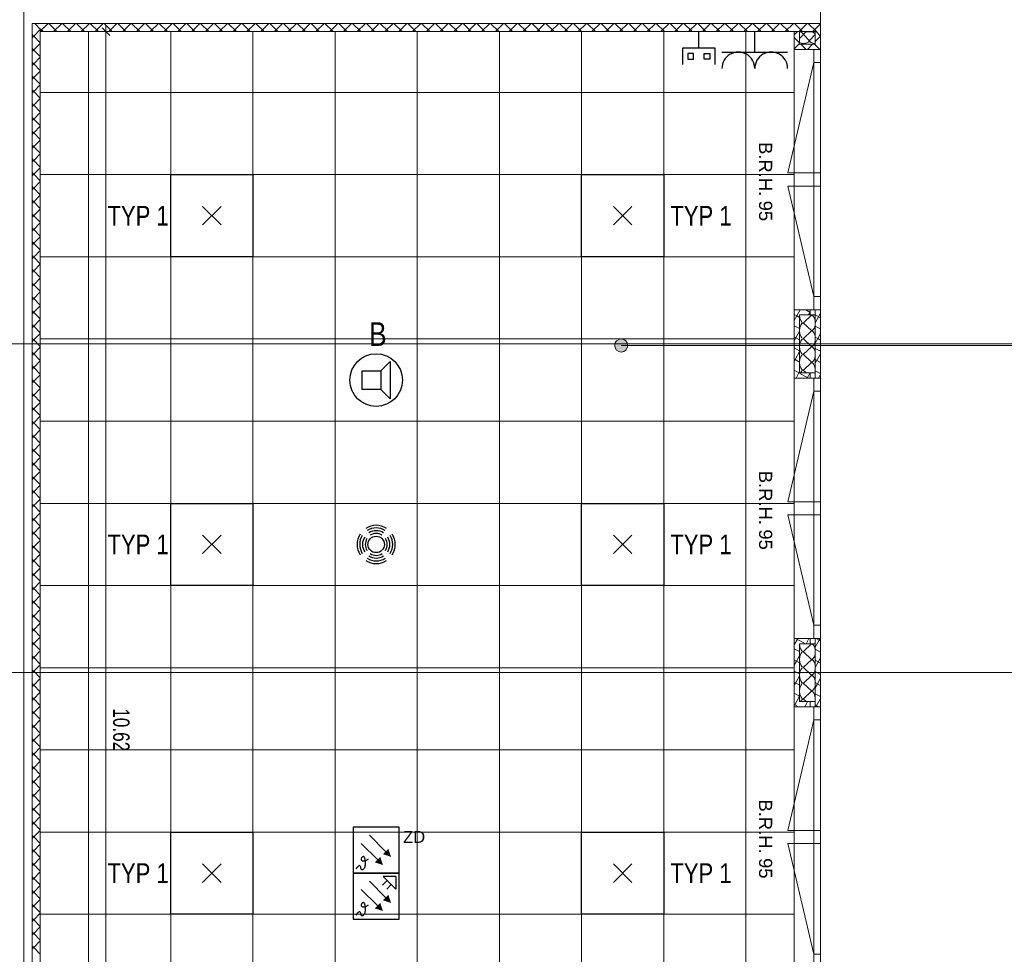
# Model space of a CAD drawing. Extents: x 1101 to 1942, y 41 to 882.
# Tile 23 of 113: x 1473 to 1623, y 297 to 439. Entities that reach past the tile are written whole.
import ezdxf
from ezdxf.lldxf.tags import DXFTag

# ---------------------------------------------------------------- set-up
doc = ezdxf.new("R2010")
doc.units = 0
doc.layers.get('0').update_dxf_attribs({"lineweight": 13})
for name, color, linetype, lineweight in [('Axen', 7, 'Continuous', 25), ('Beschriftung', 7, 'Continuous', 25), ('BI_X_Geometrie', 7, 'Continuous', 13), ('Deckenspiegel', 7, 'Continuous', 25), ('Fenster', 7, 'Continuous', 25), ('Fullfläche', 7, 'Continuous', 25), ('Maßlinien', 7, 'Continuous', 25), ('Wände', 7, 'Continuous', 25)]:
    doc.layers.add(name, color=color, linetype=linetype, lineweight=lineweight)
for name, color, linetype, lineweight, true_color in [('BI_E_Beschallung', 5, 'Continuous', 25, 0x0000ff), ('BI_E_EDV', 3, 'Continuous', 25, 0x00ff00), ('BI_E_Einbruchmeldeanlagen', 5, 'Continuous', 25, 0x0000ff), ('BI_E_Licht', 7, 'Continuous', 25, 0xff6600), ('BI_E_Steckdosen', 1, 'Continuous', 25, 0xff0000)]:
    doc.layers.add(name, color=color, linetype=linetype, lineweight=lineweight, true_color=true_color)
doc.styles.get("Standard").update_dxf_attribs({"font": 'arial.ttf'})
tags = doc.linetypes.add('ALL_S25', pattern=[0.001, 0, -0.001]).pattern_tags.tags
tags[6:7] = [DXFTag(74, 4), DXFTag(75, 0), DXFTag(340, '0'), DXFTag(46, 1.0), DXFTag(50, 0.0), DXFTag(44, 0.0), DXFTag(45, 0.0)]
tags[4:5] = [DXFTag(74, 4), DXFTag(75, 0), DXFTag(340, '0'), DXFTag(46, 1.0), DXFTag(50, 0.0), DXFTag(44, 0.0), DXFTag(45, 0.0)]
tags = doc.linetypes.add('VERDECKT2_S2-A03CP7E31H', pattern=[0.0027, 0.002, -0.0007]).pattern_tags.tags
tags[6:7] = [DXFTag(74, 4), DXFTag(75, 0), DXFTag(340, '0'), DXFTag(46, 1.0), DXFTag(50, 0.0), DXFTag(44, 0.0), DXFTag(45, 0.0)]
tags[4:5] = [DXFTag(74, 4), DXFTag(75, 0), DXFTag(340, '0'), DXFTag(46, 1.0), DXFTag(50, 0.0), DXFTag(44, 0.0), DXFTag(45, 0.0)]

# ---------------------------------------------------------------- blocks, each defined once
blk = doc.blocks.new('Referenz-A03CP7E41H', base_point=(1127.79, 89.81))
at = {"layer": 'Axen', "color": 0, "linetype": 'ALL_S25', "lineweight": -2, "ltscale": 0.13}
for p, q in [((1473.5, 90.13), (1473.5, 825.65)), ((1594.7, 90.13), (1594.7, 825.65)), ((1661.84, 389.45), (1222.33, 389.45)), ((1661.83, 339.45), (1222.32, 339.45))]:
    blk.add_line(p, q, dxfattribs=at)
at = {"layer": 'Deckenspiegel', "color": 0, "lineweight": -2}
for p, q in [((1590.7, 436.95), (1476, 436.95)), ((1476, 436.95), (1476, 193.45)), ((1483.35, 436.95), (1483.35, 193.45)), ((1495.85, 436.95), (1495.85, 193.45)), ((1508.35, 436.95), (1508.35, 193.45)), ((1520.85, 436.95), (1520.85, 193.45)), ((1533.35, 436.95), (1533.35, 193.45)), ((1545.85, 436.95), (1545.85, 193.45)), ((1558.35, 436.95), (1558.35, 193.45)), ((1570.85, 436.95), (1570.85, 193.45)), ((1583.35, 436.95), (1583.35, 193.45)), ((1590.7, 193.45), (1590.7, 436.95)), ((1590.7, 427.7), (1476, 427.7)), ((1590.7, 415.2), (1476, 415.2)), ((1590.7, 402.7), (1476, 402.7)), ((1590.7, 390.2), (1476, 390.2)), ((1590.7, 377.7), (1476, 377.7)), ((1590.7, 365.2), (1476, 365.2)), ((1590.7, 352.7), (1476, 352.7)), ((1590.7, 340.2), (1476, 340.2)), ((1590.7, 327.7), (1476, 327.7)), ((1590.7, 315.2), (1476, 315.2)), ((1590.7, 302.7), (1476, 302.7))]:
    blk.add_line(p, q, dxfattribs=at)
at = {"layer": 'Fenster', "color": 0, "lineweight": -2}
for p, q in [((1594.7, 434.25), (1590.7, 434.25)), ((1593.7, 434.25), (1593.7, 394.65)), ((1593.7, 432.25), (1594.7, 432.25)), ((1593.7, 415.45), (1594.7, 415.45)), ((1594.7, 413.45), (1593.7, 413.45)), ((1593.7, 396.65), (1594.7, 396.65)), ((1594.7, 394.65), (1590.7, 394.65)), ((1594.7, 384.25), (1590.7, 384.25)), ((1593.7, 384.25), (1593.7, 344.65)), ((1593.7, 382.25), (1594.7, 382.25)), ((1593.7, 365.45), (1594.7, 365.45)), ((1594.7, 363.45), (1593.7, 363.45)), ((1593.7, 346.65), (1594.7, 346.65)), ((1594.7, 344.65), (1590.7, 344.65)), ((1594.7, 334.25), (1590.7, 334.25)), ((1593.7, 334.25), (1593.7, 294.65)), ((1593.7, 332.25), (1594.7, 332.25)), ((1593.7, 315.45), (1594.7, 315.45)), ((1594.7, 313.45), (1593.7, 313.45)), ((1593.7, 296.65), (1594.7, 296.65))]:
    blk.add_line(p, q, dxfattribs=at)
at = {"layer": 'Fenster', "color": 0, "linetype": 'VERDECKT2_S2-A03CP7E31H', "lineweight": -2, "ltscale": 0.13}
for p, q in [((1593.7, 432.25), (1589.7, 415.45)), ((1589.7, 415.45), (1593.7, 415.45)), ((1589.7, 413.45), (1593.7, 413.45)), ((1593.7, 396.65), (1589.7, 413.45)), ((1593.7, 382.25), (1589.7, 365.45)), ((1589.7, 365.45), (1593.7, 365.45)), ((1589.7, 363.45), (1593.7, 363.45)), ((1593.7, 346.65), (1589.7, 363.45)), ((1593.7, 332.25), (1589.7, 315.45)), ((1589.7, 315.45), (1593.7, 315.45)), ((1589.7, 313.45), (1593.7, 313.45)), ((1593.7, 296.65), (1589.7, 313.45))]:
    blk.add_line(p, q, dxfattribs=at)
at = {"layer": 'Fullfläche', "color": 0, "lineweight": -2}
for p, q in [((1474.75, 438.11), (1474.82, 438.18)), ((1475.17, 438.18), (1476, 437.35)), ((1477.18, 438.18), (1476, 437.01)), ((1476, 437.39), (1476.44, 436.95)), ((1477.3, 438.18), (1478.54, 436.95)), ((1479.27, 438.18), (1478.04, 436.95)), ((1479.4, 438.18), (1480.64, 436.95)), ((1481.37, 438.18), (1480.14, 436.95)), ((1481.5, 438.18), (1482.74, 436.95)), ((1483.47, 438.19), (1482.24, 436.95)), ((1483.6, 438.19), (1484.84, 436.95)), ((1485.57, 438.19), (1484.34, 436.95)), ((1485.7, 438.19), (1486.94, 436.95)), ((1487.67, 438.19), (1486.44, 436.95)), ((1487.8, 438.19), (1489.04, 436.95)), ((1489.77, 438.19), (1488.54, 436.95)), ((1489.9, 438.19), (1491.14, 436.95)), ((1491.87, 438.19), (1490.64, 436.95)), ((1492, 438.19), (1493.24, 436.95)), ((1493.97, 438.19), (1492.74, 436.95)), ((1494.1, 438.19), (1495.34, 436.95)), ((1496.07, 438.19), (1494.84, 436.95)), ((1496.2, 438.19), (1497.44, 436.95)), ((1498.17, 438.19), (1496.94, 436.95)), ((1498.3, 438.19), (1499.54, 436.95)), ((1500.27, 438.19), (1499.04, 436.95)), ((1500.4, 438.19), (1501.64, 436.95)), ((1502.37, 438.19), (1501.14, 436.95)), ((1502.5, 438.19), (1503.74, 436.95)), ((1504.47, 438.19), (1503.24, 436.95)), ((1504.6, 438.19), (1505.84, 436.95)), ((1506.57, 438.19), (1505.34, 436.95)), ((1506.7, 438.19), (1507.94, 436.95)), ((1508.67, 438.19), (1507.44, 436.95)), ((1508.8, 438.19), (1510.04, 436.95)), ((1510.77, 438.19), (1509.53, 436.95)), ((1510.9, 438.19), (1512.14, 436.95)), ((1512.87, 438.19), (1511.63, 436.95)), ((1513, 438.19), (1514.24, 436.95)), ((1514.97, 438.19), (1513.73, 436.95)), ((1515.1, 438.19), (1516.34, 436.95)), ((1517.07, 438.19), (1515.83, 436.95)), ((1517.2, 438.19), (1518.44, 436.95)), ((1519.17, 438.19), (1517.93, 436.95)), ((1519.3, 438.19), (1520.54, 436.95)), ((1521.27, 438.19), (1520.03, 436.95)), ((1521.4, 438.19), (1522.65, 436.95)), ((1523.37, 438.19), (1522.13, 436.95)), ((1523.51, 438.19), (1524.75, 436.95)), ((1525.47, 438.19), (1524.23, 436.95)), ((1525.61, 438.19), (1526.85, 436.95)), ((1527.57, 438.19), (1526.33, 436.95)), ((1527.71, 438.19), (1528.95, 436.95)), ((1529.67, 438.19), (1528.43, 436.95)), ((1529.81, 438.19), (1531.05, 436.95)), ((1531.77, 438.19), (1530.53, 436.95)), ((1531.91, 438.19), (1533.15, 436.95)), ((1533.87, 438.19), (1532.63, 436.95)), ((1534.01, 438.19), (1535.25, 436.95)), ((1535.97, 438.19), (1534.73, 436.95)), ((1536.11, 438.19), (1537.35, 436.95)), ((1538.07, 438.19), (1536.83, 436.95)), ((1538.21, 438.19), (1539.45, 436.95)), ((1540.17, 438.19), (1538.93, 436.95)), ((1540.31, 438.19), (1541.55, 436.95)), ((1542.27, 438.19), (1541.03, 436.95)), ((1542.41, 438.19), (1543.65, 436.95)), ((1544.37, 438.19), (1543.13, 436.95)), ((1544.51, 438.19), (1545.75, 436.95)), ((1546.47, 438.19), (1545.23, 436.95)), ((1546.61, 438.19), (1547.85, 436.95)), ((1548.57, 438.19), (1547.33, 436.95)), ((1548.71, 438.19), (1549.95, 436.95)), ((1550.67, 438.19), (1549.43, 436.95)), ((1550.81, 438.19), (1552.05, 436.95)), ((1552.77, 438.19), (1551.53, 436.95)), ((1552.91, 438.19), (1554.15, 436.95)), ((1554.87, 438.19), (1553.63, 436.95)), ((1555.01, 438.19), (1556.25, 436.95)), ((1556.97, 438.19), (1555.73, 436.95)), ((1557.11, 438.19), (1558.35, 436.95)), ((1559.07, 438.19), (1557.83, 436.95)), ((1559.21, 438.19), (1560.45, 436.95)), ((1561.17, 438.19), (1559.93, 436.95)), ((1561.31, 438.19), (1562.55, 436.95)), ((1563.27, 438.19), (1562.02, 436.95)), ((1563.41, 438.19), (1564.65, 436.95)), ((1565.37, 438.19), (1564.12, 436.95)), ((1565.51, 438.19), (1566.75, 436.95)), ((1567.47, 438.2), (1566.22, 436.95)), ((1567.61, 438.2), (1568.85, 436.95)), ((1569.57, 438.2), (1568.32, 436.95)), ((1569.71, 438.2), (1570.95, 436.95)), ((1571.67, 438.2), (1570.42, 436.95)), ((1571.81, 438.2), (1573.05, 436.95)), ((1573.77, 438.2), (1572.52, 436.95)), ((1573.91, 438.2), (1575.15, 436.95)), ((1575.87, 438.2), (1574.62, 436.95)), ((1576.01, 438.2), (1577.26, 436.95)), ((1577.97, 438.2), (1576.72, 436.95)), ((1578.11, 438.2), (1579.36, 436.95)), ((1580.07, 438.2), (1578.82, 436.95)), ((1580.21, 438.2), (1581.46, 436.95)), ((1582.17, 438.2), (1580.92, 436.95)), ((1582.31, 438.2), (1583.56, 436.95)), ((1584.27, 438.2), (1583.02, 436.95)), ((1584.41, 438.2), (1585.66, 436.95)), ((1586.37, 438.2), (1585.12, 436.95)), ((1586.51, 438.2), (1587.76, 436.95)), ((1588.47, 438.2), (1587.22, 436.95)), ((1588.61, 438.2), (1589.86, 436.95)), ((1590.57, 438.2), (1589.32, 436.95)), ((1590.71, 438.2), (1591.96, 436.95)), ((1592.67, 438.2), (1591.42, 436.95)), ((1592.81, 438.2), (1594.06, 436.95)), ((1594.7, 438.13), (1593.52, 436.95)), ((1474.75, 436.5), (1474.99, 436.26)), ((1474.75, 436.01), (1474.99, 436.25)), ((1475, 436.26), (1476, 437.26)), ((1475, 436.25), (1476, 435.25)), ((1591.18, 436.95), (1590.7, 436.46)), ((1590.7, 436.06), (1591.5, 435.25)), ((1592.08, 436.5), (1591.5, 435.89)), ((1592.98, 435.6), (1592.12, 436.5)), ((1593.88, 436.5), (1593.02, 435.6)), ((1594.7, 436.26), (1593.9, 435.46)), ((1594.7, 436.26), (1594.01, 436.95)), ((1594.7, 436.25), (1594.7, 436.26)), ((1594.7, 436.26), (1594.7, 436.26)), ((1474.75, 434.4), (1474.99, 434.16)), ((1475, 434.16), (1476, 435.16)), ((1591.5, 435.16), (1590.7, 434.36)), ((1591.71, 435.05), (1592.5, 434.25)), ((1593.48, 435.05), (1592.69, 434.25)), ((1593.8, 435.05), (1593.9, 434.95)), ((1594.61, 434.25), (1593.9, 434.95)), ((1474.75, 433.91), (1474.99, 434.15)), ((1475, 434.15), (1476, 433.15)), ((1475, 432.06), (1476, 433.06)), ((1474.75, 432.3), (1474.99, 432.06)), ((1474.75, 431.81), (1474.99, 432.05)), ((1475, 432.05), (1476, 431.05)), ((1474.75, 430.2), (1474.99, 429.96)), ((1474.75, 429.71), (1474.99, 429.95)), ((1475, 429.96), (1476, 430.96)), ((1475, 429.95), (1476, 428.95)), ((1475, 427.86), (1476, 428.86)), ((1474.75, 428.1), (1474.99, 427.86)), ((1474.75, 427.61), (1474.99, 427.85)), ((1475, 427.85), (1476, 426.85)), ((1474.75, 426), (1474.99, 425.76)), ((1474.75, 425.51), (1474.99, 425.75)), ((1475, 425.76), (1476, 426.76)), ((1475, 425.75), (1476, 424.75)), ((1474.75, 423.9), (1474.99, 423.66)), ((1475, 423.66), (1476, 424.66)), ((1474.75, 423.41), (1474.99, 423.65)), ((1475, 423.65), (1476, 422.65)), ((1475, 421.56), (1476, 422.56)), ((1474.75, 421.8), (1474.99, 421.56)), ((1474.75, 421.31), (1474.99, 421.55)), ((1475, 421.55), (1476, 420.55)), ((1474.75, 419.7), (1474.99, 419.46)), ((1474.75, 419.21), (1474.99, 419.45)), ((1475, 419.46), (1476, 420.46)), ((1475, 419.45), (1476, 418.45)), ((1475, 417.36), (1476, 418.36)), ((1474.75, 417.6), (1474.99, 417.36)), ((1474.75, 417.11), (1474.99, 417.35)), ((1475, 417.35), (1476, 416.35)), ((1474.75, 415.5), (1474.99, 415.26)), ((1474.75, 415.01), (1474.99, 415.25)), ((1475, 415.26), (1476, 416.26)), ((1475, 415.25), (1476, 414.25)), ((1474.75, 413.4), (1474.99, 413.16)), ((1475, 413.16), (1476, 414.16)), ((1474.75, 412.91), (1474.99, 413.15)), ((1475, 413.15), (1476, 412.15)), ((1475, 411.06), (1476, 412.06)), ((1474.75, 411.3), (1474.99, 411.06)), ((1474.75, 410.81), (1474.99, 411.05)), ((1475, 411.05), (1476, 410.05)), ((1474.75, 409.2), (1474.99, 408.96)), ((1474.75, 408.71), (1474.99, 408.95)), ((1475, 408.96), (1476, 409.96)), ((1475, 408.95), (1476, 407.95)), ((1475, 406.86), (1476, 407.86)), ((1474.75, 407.1), (1474.99, 406.86)), ((1474.75, 406.61), (1474.99, 406.85)), ((1475, 406.85), (1476, 405.85)), ((1474.75, 405), (1474.99, 404.76)), ((1474.75, 404.51), (1474.99, 404.75)), ((1475, 404.76), (1476, 405.76)), ((1475, 404.75), (1476, 403.75)), ((1474.75, 402.9), (1474.99, 402.66)), ((1475, 402.66), (1476, 403.66)), ((1474.75, 402.41), (1474.99, 402.65)), ((1475, 402.65), (1476, 401.65)), ((1475, 400.56), (1476, 401.56)), ((1474.75, 400.8), (1474.99, 400.56)), ((1474.75, 400.31), (1474.99, 400.55)), ((1475, 400.55), (1476, 399.55)), ((1474.75, 398.7), (1474.99, 398.46)), ((1474.75, 398.21), (1474.99, 398.45)), ((1475, 398.46), (1476, 399.46)), ((1475, 398.45), (1476, 397.45)), ((1475, 396.36), (1476, 397.36)), ((1474.75, 396.6), (1474.99, 396.36)), ((1474.75, 396.11), (1474.99, 396.35)), ((1475, 396.35), (1476, 395.35)), ((1474.75, 394.5), (1474.99, 394.26)), ((1474.75, 394.01), (1474.99, 394.25)), ((1475, 394.26), (1476, 395.26)), ((1475, 394.25), (1476, 393.25)), ((1590.7, 393.91), (1591.08, 393.7)), ((1591.6, 394.65), (1591.08, 393.71)), ((1592.44, 394.65), (1593.09, 394.29)), ((1593.1, 394.29), (1592.85, 393.85)), ((1594.7, 394.12), (1593.9, 392.66)), ((1475, 392.16), (1476, 393.16)), ((1591.08, 393.7), (1590.7, 393.01)), ((1591.08, 393.7), (1591.5, 393.48)), ((1593.3, 393.82), (1592.1, 392.67)), ((1592.1, 392.62), (1593.3, 391.47)), ((1593.9, 393.85), (1594.7, 393.41)), ((1474.75, 392.4), (1474.99, 392.16)), ((1474.75, 391.91), (1474.99, 392.15)), ((1475, 392.15), (1476, 391.15)), ((1475, 390.06), (1476, 391.06)), ((1590.7, 392.22), (1591.5, 391.78)), ((1591.5, 391.38), (1590.7, 389.92)), ((1593.3, 391.42), (1592.1, 390.27)), ((1593.9, 392.16), (1594.7, 391.72)), ((1594.7, 391.04), (1594.27, 390.26)), ((1474.75, 390.3), (1474.99, 390.06)), ((1474.75, 389.81), (1474.99, 390.05)), ((1475, 390.05), (1476, 389.05)), ((1590.7, 390.53), (1591.5, 390.09)), ((1592.1, 390.22), (1593.3, 389.07)), ((1593.9, 390.46), (1594.27, 390.26)), ((1594.27, 390.26), (1593.9, 389.58)), ((1594.27, 390.26), (1594.7, 390.02)), ((1474.75, 388.2), (1474.99, 387.96)), ((1474.75, 387.71), (1474.99, 387.95)), ((1475, 387.96), (1476, 388.96)), ((1475, 387.95), (1476, 386.95)), ((1590.7, 388.83), (1591.5, 388.39)), ((1591.5, 388.3), (1590.82, 387.07)), ((1593.3, 389.02), (1592.1, 387.87)), ((1593.9, 388.77), (1594.7, 388.33)), ((1594.7, 387.95), (1593.9, 386.5)), ((1475, 385.86), (1476, 386.86)), ((1590.7, 387.14), (1590.82, 387.07)), ((1590.82, 387.07), (1590.7, 386.84)), ((1590.82, 387.07), (1591.5, 386.7)), ((1592.1, 387.82), (1593.3, 386.67)), ((1593.3, 386.62), (1592.1, 385.47)), ((1593.9, 387.07), (1594.7, 386.63)), ((1474.75, 386.1), (1474.99, 385.86)), ((1474.75, 385.61), (1474.99, 385.85)), ((1475, 385.85), (1476, 384.85)), ((1590.7, 385.44), (1591.41, 385.05)), ((1591.41, 385.05), (1590.97, 384.25)), ((1591.5, 385.21), (1591.41, 385.05)), ((1591.41, 385.05), (1592.87, 384.25)), ((1592.1, 385.42), (1592.49, 385.05)), ((1593.1, 385.04), (1592.66, 384.25)), ((1593.9, 385.38), (1594.7, 384.94)), ((1474.75, 384), (1474.99, 383.76)), ((1474.75, 383.51), (1474.99, 383.75)), ((1475, 383.76), (1476, 384.76)), ((1475, 383.75), (1476, 382.75)), ((1594.7, 384.87), (1594.36, 384.25)), ((1475, 381.66), (1476, 382.66)), ((1474.75, 381.9), (1474.99, 381.66)), ((1474.75, 381.41), (1474.99, 381.65)), ((1475, 381.65), (1476, 380.65)), ((1475, 379.56), (1476, 380.56)), ((1474.75, 379.8), (1474.99, 379.56)), ((1474.75, 379.31), (1474.99, 379.55)), ((1475, 379.55), (1476, 378.55)), ((1474.75, 377.7), (1474.99, 377.46)), ((1474.75, 377.21), (1474.99, 377.45)), ((1475, 377.46), (1476, 378.46)), ((1475, 377.45), (1476, 376.45)), ((1475, 375.36), (1476, 376.36)), ((1474.75, 375.6), (1474.99, 375.36)), ((1474.75, 375.11), (1474.99, 375.35)), ((1475, 375.35), (1476, 374.35)), ((1474.75, 373.5), (1474.99, 373.26)), ((1474.75, 373.01), (1474.99, 373.25)), ((1475, 373.26), (1476, 374.26)), ((1475, 373.25), (1476, 372.25)), ((1475, 371.16), (1476, 372.16)), ((1474.75, 371.4), (1474.99, 371.16)), ((1474.75, 370.91), (1474.99, 371.15)), ((1475, 371.15), (1476, 370.15)), ((1475, 369.06), (1476, 370.06)), ((1474.75, 369.3), (1474.99, 369.06)), ((1474.75, 368.81), (1474.99, 369.05)), ((1475, 369.05), (1476, 368.05)), ((1474.75, 367.2), (1474.99, 366.96)), ((1474.75, 366.71), (1474.99, 366.95)), ((1475, 366.96), (1476, 367.96)), ((1475, 366.95), (1476, 365.95)), ((1475, 364.86), (1476, 365.86)), ((1474.75, 365.1), (1474.99, 364.86)), ((1474.75, 364.61), (1474.99, 364.85)), ((1475, 364.85), (1476, 363.85)), ((1474.75, 363), (1474.99, 362.76)), ((1474.75, 362.51), (1474.99, 362.75)), ((1475, 362.76), (1476, 363.76)), ((1475, 362.75), (1476, 361.75)), ((1475, 360.66), (1476, 361.66)), ((1474.75, 360.9), (1474.99, 360.66)), ((1474.75, 360.41), (1474.99, 360.65)), ((1475, 360.65), (1476, 359.65)), ((1475, 358.56), (1476, 359.56)), ((1474.75, 358.8), (1474.99, 358.56)), ((1474.75, 358.31), (1474.99, 358.55)), ((1475, 358.55), (1476, 357.55)), ((1474.75, 356.7), (1474.99, 356.46)), ((1475, 356.46), (1476, 357.46)), ((1474.75, 356.21), (1474.99, 356.45)), ((1475, 356.45), (1476, 355.45)), ((1475, 354.36), (1476, 355.36)), ((1474.75, 354.6), (1474.99, 354.36)), ((1474.75, 354.11), (1474.99, 354.35)), ((1475, 354.35), (1476, 353.35)), ((1474.75, 352.5), (1474.99, 352.26)), ((1474.75, 352.01), (1474.99, 352.25)), ((1475, 352.26), (1476, 353.26)), ((1475, 352.25), (1476, 351.25)), ((1475, 350.16), (1476, 351.16)), ((1474.75, 350.4), (1474.99, 350.16)), ((1474.75, 349.91), (1474.99, 350.15)), ((1475, 350.15), (1476, 349.15)), ((1475, 348.06), (1476, 349.06)), ((1474.75, 348.3), (1474.99, 348.06)), ((1474.75, 347.81), (1474.99, 348.05)), ((1475, 348.05), (1476, 347.05)), ((1474.75, 346.2), (1474.99, 345.96)), ((1475, 345.96), (1476, 346.96)), ((1474.75, 345.71), (1474.99, 345.95)), ((1475, 345.95), (1476, 344.95)), ((1475, 343.86), (1476, 344.86)), ((1591.23, 344.65), (1590.7, 343.67)), ((1590.93, 344.65), (1592.39, 343.85)), ((1592.93, 344.65), (1592.49, 343.85)), ((1594.02, 344.65), (1594.48, 344.39)), ((1594.62, 344.65), (1594.48, 344.39)), ((1474.75, 344.1), (1474.99, 343.86)), ((1474.75, 343.61), (1474.99, 343.85)), ((1475, 343.85), (1476, 342.85)), ((1590.7, 343.08), (1591.5, 342.64)), ((1593.3, 343.82), (1592.1, 342.67)), ((1594.48, 344.39), (1593.9, 343.33)), ((1593.9, 343.02), (1594.7, 342.58)), ((1594.48, 344.39), (1594.7, 344.28)), ((1474.75, 342), (1474.99, 341.76)), ((1474.75, 341.51), (1474.99, 341.75)), ((1475, 341.76), (1476, 342.76)), ((1475, 341.75), (1476, 340.75)), ((1591.5, 342.04), (1591.04, 341.21)), ((1592.1, 342.62), (1593.3, 341.47)), ((1594.7, 341.7), (1593.9, 340.24)), ((1475, 339.66), (1476, 340.66)), ((1590.7, 341.39), (1591.03, 341.2)), ((1591.03, 341.2), (1590.7, 340.59)), ((1591.04, 341.2), (1591.5, 340.95)), ((1593.3, 341.42), (1592.1, 340.27)), ((1592.1, 340.22), (1593.3, 339.07)), ((1593.9, 341.33), (1594.7, 340.89)), ((1474.75, 339.9), (1474.99, 339.66)), ((1474.75, 339.41), (1474.99, 339.65)), ((1475, 339.65), (1476, 338.65)), ((1475, 337.56), (1476, 338.56)), ((1590.7, 339.69), (1591.5, 339.26)), ((1591.5, 338.96), (1590.7, 337.51)), ((1593.3, 339.02), (1592.1, 337.87)), ((1593.9, 339.63), (1594.7, 339.19)), ((1594.7, 338.62), (1594.23, 337.76)), ((1474.75, 337.8), (1474.99, 337.56)), ((1474.75, 337.31), (1474.99, 337.55)), ((1475, 337.55), (1476, 336.55)), ((1590.7, 338), (1591.5, 337.56)), ((1592.1, 337.82), (1593.3, 336.67)), ((1593.9, 337.94), (1594.22, 337.76)), ((1594.22, 337.76), (1593.9, 337.16)), ((1594.23, 337.76), (1594.7, 337.5)), ((1474.75, 335.7), (1474.99, 335.46)), ((1475, 335.46), (1476, 336.46)), ((1590.7, 336.31), (1591.5, 335.87)), ((1591.5, 335.88), (1590.78, 334.57)), ((1593.3, 336.62), (1592.1, 335.47)), ((1593.9, 336.24), (1594.7, 335.8)), ((1594.7, 335.54), (1593.99, 334.25)), ((1474.75, 335.21), (1474.99, 335.45)), ((1475, 335.45), (1476, 334.45)), ((1475, 333.36), (1476, 334.36)), ((1590.7, 334.61), (1590.77, 334.57)), ((1590.78, 334.57), (1590.7, 334.43)), ((1590.78, 334.57), (1591.36, 334.25)), ((1592.1, 335.42), (1592.49, 335.05)), ((1592.73, 335.05), (1592.3, 334.25)), ((1592.99, 335.05), (1593.1, 334.99)), ((1593.9, 334.55), (1594.44, 334.25)), ((1474.75, 333.6), (1474.99, 333.36)), ((1474.75, 333.11), (1474.99, 333.35)), ((1475, 333.35), (1476, 332.35)), ((1474.75, 331.5), (1474.99, 331.26)), ((1474.75, 331.01), (1474.99, 331.25)), ((1475, 331.26), (1476, 332.26)), ((1475, 331.25), (1476, 330.25)), ((1475, 329.16), (1476, 330.16)), ((1474.75, 329.4), (1474.99, 329.16)), ((1474.75, 328.91), (1474.99, 329.15)), ((1475, 329.15), (1476, 328.15)), ((1475, 327.06), (1476, 328.06)), ((1474.75, 327.3), (1474.99, 327.06)), ((1474.75, 326.81), (1474.99, 327.05)), ((1475, 327.05), (1476, 326.05)), ((1474.75, 325.2), (1474.99, 324.96)), ((1475, 324.96), (1476, 325.96)), ((1474.75, 324.71), (1474.99, 324.95)), ((1475, 324.95), (1476, 323.95)), ((1475, 322.86), (1476, 323.86)), ((1474.75, 323.1), (1474.99, 322.86)), ((1474.75, 322.61), (1474.99, 322.85)), ((1475, 322.85), (1476, 321.85)), ((1474.75, 321), (1474.99, 320.76)), ((1474.75, 320.51), (1474.99, 320.75)), ((1475, 320.76), (1476, 321.76)), ((1475, 320.75), (1476, 319.75)), ((1475, 318.66), (1476, 319.66)), ((1474.75, 318.9), (1474.99, 318.66)), ((1474.75, 318.41), (1474.99, 318.65)), ((1475, 318.65), (1476, 317.65)), ((1475, 316.56), (1476, 317.56)), ((1474.75, 316.8), (1474.99, 316.56)), ((1474.75, 316.31), (1474.99, 316.55)), ((1475, 316.55), (1476, 315.55)), ((1474.75, 314.7), (1474.99, 314.46)), ((1475, 314.46), (1476, 315.46)), ((1474.75, 314.21), (1474.99, 314.45)), ((1475, 314.45), (1476, 313.45)), ((1475, 312.36), (1476, 313.36)), ((1474.75, 312.6), (1474.99, 312.36)), ((1474.75, 312.11), (1474.99, 312.35)), ((1475, 312.35), (1476, 311.35)), ((1474.75, 310.5), (1474.99, 310.26)), ((1474.75, 310.01), (1474.99, 310.25)), ((1475, 310.26), (1476, 311.26)), ((1475, 310.25), (1476, 309.25)), ((1475, 308.16), (1476, 309.16)), ((1474.75, 308.4), (1474.99, 308.16)), ((1474.75, 307.91), (1474.99, 308.15)), ((1475, 308.15), (1476, 307.15)), ((1475, 306.06), (1476, 307.06)), ((1474.75, 306.3), (1474.99, 306.06)), ((1474.75, 305.81), (1474.99, 306.05)), ((1475, 306.05), (1476, 305.05)), ((1474.75, 304.2), (1474.99, 303.96)), ((1475, 303.96), (1476, 304.96)), ((1474.75, 303.71), (1474.99, 303.95)), ((1475, 303.95), (1476, 302.95)), ((1475, 301.86), (1476, 302.86)), ((1474.75, 302.1), (1474.99, 301.86)), ((1474.75, 301.61), (1474.99, 301.85)), ((1475, 301.85), (1476, 300.85)), ((1474.75, 300), (1474.99, 299.76)), ((1474.75, 299.51), (1474.99, 299.75)), ((1475, 299.76), (1476, 300.76)), ((1475, 299.75), (1476, 298.75)), ((1475, 297.66), (1476, 298.66)), ((1474.75, 297.91), (1474.99, 297.66)), ((1474.75, 297.41), (1474.99, 297.65)), ((1475, 297.65), (1476, 296.65))]:
    blk.add_line(p, q, dxfattribs=at)
for centre, major_axis, start_param, end_param in [((1591.2, 436.5), (-0.882, 0), 3.141593, 4.365296), ((1593, 436.5), (-0.882, 0), 3.141593, 6.283185), ((1592.1, 435.6), (-0.882, 0), 0.822547, 1.570796), ((1592.1, 435.6), (-0.882, 0), 1.570796, 3.141593), ((1593.9, 435.6), (-0.882, 0), 0, 1.570742), ((1592.1, 393.85), (0, -1.18), 4.712446, 6.283185), ((1592.1, 391.45), (0, -1.18), 3.141593, 4.712389), ((1593.3, 392.65), (0, -1.18), 0, 3.141593), ((1592.1, 391.45), (0, -1.18), 4.712389, 6.283185), ((1593.3, 390.25), (0, -1.18), 0, 3.141593), ((1592.1, 389.05), (0, -1.18), 3.141593, 4.712389), ((1592.1, 389.05), (0, -1.18), 4.712389, 6.283185), ((1593.3, 387.85), (0, -1.18), 0, 3.141593), ((1592.1, 386.65), (0, -1.18), 3.141593, 4.712389), ((1592.1, 386.65), (0, -1.18), 4.712389, 6.283185), ((1593.3, 385.45), (0, -1.18), 1.223663, 3.141593), ((1592.1, 384.25), (0, -1.18), 3.141593, 3.964277), ((1592.1, 343.85), (0, -1.18), 4.71244, 6.283185), ((1593.3, 342.65), (0, -1.18), 0, 3.141593), ((1592.1, 341.45), (0, -1.18), 3.141593, 4.712389), ((1592.1, 341.45), (0, -1.18), 4.712389, 6.283185), ((1592.1, 339.05), (0, -1.18), 3.141593, 4.712389), ((1593.3, 340.25), (0, -1.18), 0, 3.141593), ((1592.1, 339.05), (0, -1.18), 4.712389, 6.283185), ((1593.3, 337.85), (0, -1.18), 0, 3.141593), ((1592.1, 336.65), (0, -1.18), 3.141593, 4.712389), ((1592.1, 336.65), (0, -1.18), 4.712389, 6.283185), ((1593.3, 335.45), (0, -1.18), 1.223663, 3.141593), ((1592.1, 334.25), (0, -1.18), 3.141593, 3.964277)]:
    blk.add_ellipse(centre, major_axis=major_axis, ratio=0.5, start_param=start_param, end_param=end_param, dxfattribs=at)
at = {"layer": 'Maßlinien', "color": 0, "lineweight": -2}
for p, q in [((1485.4, 437.55), (1486.6, 436.35)), ((1486, 436.95), (1486, 437.95)), ((1486, 436.95), (1485, 436.95)), ((1486, 436.95), (1487, 436.95)), ((1486, 436.95), (1486, 337.44)), ((1486, 337.44), (1486, 314.71)), ((1486, 314.71), (1486, 224.55))]:
    blk.add_line(p, q, dxfattribs=at)
at = {"layer": 'Wände', "color": 0, "lineweight": -2}
for p, q in [((1594.7, 389.45), (1594.7, 489.45)), ((1473.5, 424.55), (1473.5, 454.34)), ((1594.7, 438.2), (1474.75, 438.18)), ((1474.75, 424.55), (1474.75, 438.18)), ((1474.75, 224.55), (1474.75, 438.18)), ((1593.9, 436.95), (1476, 436.95)), ((1476, 436.95), (1476, 339.45)), ((1590.7, 436.95), (1590.7, 391.95)), ((1591.5, 435.05), (1591.5, 436.95)), ((1593.9, 436.95), (1593.9, 435.05)), ((1593.9, 435.05), (1591.5, 435.05)), ((1473.5, 224.55), (1473.5, 424.55)), ((1593.1, 394.65), (1593.1, 393.85)), ((1593.9, 394.65), (1593.9, 384.25)), ((1591.5, 385.05), (1591.5, 393.85)), ((1591.5, 393.85), (1593.9, 393.85)), ((1590.7, 190.25), (1590.7, 391.95)), ((1594.7, 239.45), (1594.7, 389.45)), ((1591.7, 385.05), (1591.5, 385.05)), ((1593.9, 385.05), (1591.7, 385.05)), ((1593.1, 385.05), (1593.1, 384.25)), ((1593.1, 344.65), (1593.1, 343.85)), ((1593.9, 344.65), (1593.9, 334.25)), ((1591.5, 335.05), (1591.5, 343.85)), ((1591.5, 343.85), (1593.9, 343.85)), ((1476, 339.45), (1476, 289.45)), ((1591.7, 335.05), (1591.5, 335.05)), ((1593.9, 335.05), (1591.7, 335.05)), ((1593.1, 335.05), (1593.1, 334.25))]:
    blk.add_line(p, q, dxfattribs=at)
at = {"layer": 'Beschriftung', "color": 0, "lineweight": -2, "char_height": 2, "attachment_point": 1, "rotation": 270}
for s, insert in [('{\\fArial;B.R.H.}', (1587.34, 420.15)), ('{\\fArial;95}', (1587.34, 411.24)), ('{\\fArial;B.R.H.}', (1587.34, 370.15)), ('{\\fArial;95}', (1587.34, 361.24)), ('{\\fArial;B.R.H.}', (1587.34, 320.15)), ('{\\fArial;95}', (1587.34, 311.24))]:
    blk.add_mtext(s, dxfattribs=dict(at, insert=insert))
at = {"layer": 'Maßlinien', "color": 0, "lineweight": -2, "insert": (1489.58, 334.04), "char_height": 2.5, "attachment_point": 1, "rotation": 270}
blk.add_mtext('{\\W0.75;\\fArial;10.62}', dxfattribs=at)
blk = doc.blocks.new('Steckdose_ 2-fach-A03CP7LK1H', base_point=(1579.69, 431.34))
at = {"color": 0, "lineweight": -2}
for p, q in [((1584.69, 433.84), (1584.69, 436.94)), ((1579.69, 433.84), (1589.69, 433.84))]:
    blk.add_line(p, q, dxfattribs=at)
for centre in [(1582.19, 431.34), (1587.19, 431.34)]:
    blk.add_ellipse(centre, major_axis=(2.5, 0), ratio=1, start_param=0, end_param=3.141593, dxfattribs=at)
blk = doc.blocks.new('Monitor-A03CP7LM1H', base_point=(1573.69, 431.94))
at = {"color": 0, "linetype": 'ByBlock', "lineweight": -2, "ltscale": 0.25}
for p, q in [((1576.19, 434.44), (1576.19, 436.94)), ((1578.69, 434.44), (1573.69, 434.44)), ((1573.69, 434.44), (1573.69, 431.94)), ((1578.69, 431.94), (1578.69, 434.44)), ((1575.37, 433.63), (1574.5, 433.63)), ((1574.5, 433.63), (1574.5, 432.75)), ((1575.37, 432.75), (1575.37, 433.63)), ((1577, 432.75), (1577, 433.63)), ((1577, 433.63), (1577.87, 433.63)), ((1577.87, 433.63), (1577.87, 432.75)), ((1574.5, 432.75), (1575.37, 432.75)), ((1577.87, 432.75), (1577, 432.75))]:
    blk.add_line(p, q, dxfattribs=at)
blk = doc.blocks.new('Schraffur-A03CP7O01H', base_point=(1563.38, 388.22))
at = {"linetype": 'ByBlock', "lineweight": -2, "ltscale": 0.13}
blk.add_hatch(color=0, dxfattribs=at).paths.add_polyline_path([(1564.38, 388.22), (1564.24, 388.23), (1564.1, 388.26), (1563.96, 388.31), (1563.84, 388.38), (1563.73, 388.46), (1563.62, 388.56), (1563.54, 388.68), (1563.47, 388.8), (1563.42, 388.94), (1563.39, 389.08), (1563.38, 389.22), (1563.39, 389.36), (1563.42, 389.5), (1563.47, 389.64), (1563.54, 389.76), (1563.62, 389.87), (1563.73, 389.98), (1563.84, 390.06), (1563.96, 390.13), (1564.1, 390.18), (1564.24, 390.21), (1564.38, 390.22), (1564.52, 390.21), (1564.66, 390.18), (1564.8, 390.13), (1564.92, 390.06), (1565.04, 389.98), (1565.14, 389.87), (1565.22, 389.76), (1565.29, 389.64), (1565.34, 389.5), (1565.37, 389.36), (1565.38, 389.22), (1565.37, 389.08), (1565.34, 388.94), (1565.29, 388.8), (1565.22, 388.68), (1565.14, 388.56), (1565.04, 388.46), (1564.92, 388.38), (1564.8, 388.31), (1564.66, 388.26), (1564.52, 388.23)])
blk = doc.blocks.new('Kreis-A03CP7OC1H', base_point=(1563.38, 388.22))
at = {"color": 0, "linetype": 'ByBlock', "lineweight": -2, "ltscale": 0.13}
blk.add_circle((1564.38, 389.22), 1, dxfattribs=at)
blk = doc.blocks.new('RZB Sidelite ECO 30W-A03CP7SA1H', base_point=(1495.85, 352.7))
at = {"color": 0, "lineweight": -2}
for p, q in [((1495.85, 352.7), (1495.85, 365.2)), ((1495.85, 365.2), (1508.35, 365.2)), ((1508.35, 365.2), (1508.35, 352.7)), ((1503.5, 357.55), (1500.7, 360.35)), ((1503.5, 360.35), (1500.7, 357.55)), ((1508.35, 352.7), (1495.85, 352.7))]:
    blk.add_line(p, q, dxfattribs=at)
blk = doc.blocks.new('Präsenzmelder MD-C 360i_32 oder 24-A03CP7SC1H', base_point=(1524.19, 356.04))
at = {"color": 0, "lineweight": -2}
blk.add_circle((1527.1, 358.95), 1.25, dxfattribs=at)
for major_axis in [(1.58, 2.44), (1.36, 2.11), (1.13, 1.75), (-2.44, 1.58), (-2.11, 1.36), (-1.75, 1.13), (-1.4, 0.9), (0.9, 1.4), (1.4, -0.9), (1.75, -1.13), (2.11, -1.36), (2.44, -1.58), (-1.58, -2.44), (-1.36, -2.11), (-1.13, -1.75), (-0.9, -1.4)]:
    blk.add_ellipse((1527.1, 358.95), major_axis=major_axis, ratio=1, start_param=0, end_param=1.146009, dxfattribs=at)
blk = doc.blocks.new('RZB Sidelite ECO 30W-A03CP7SE1H', base_point=(1558.35, 302.7))
at = {"color": 0, "lineweight": -2}
for p, q in [((1558.35, 302.7), (1558.35, 315.2)), ((1558.35, 315.2), (1570.85, 315.2)), ((1570.85, 315.2), (1570.85, 302.7)), ((1566, 307.55), (1563.2, 310.35)), ((1566, 310.35), (1563.2, 307.55)), ((1570.85, 302.7), (1558.35, 302.7))]:
    blk.add_line(p, q, dxfattribs=at)
blk = doc.blocks.new('Brandmelder-A03CP7SK1H', base_point=(1523.6, 301.95))
at = {"color": 0, "lineweight": -2}
for p, q in [((1530.6, 308.95), (1523.6, 308.95)), ((1523.6, 308.95), (1523.6, 301.95)), ((1530.6, 301.95), (1530.6, 308.95)), ((1526.07, 307.72), (1528.54, 305.24)), ((1528.77, 307.83), (1528.08, 307.14)), ((1530.1, 308.45), (1528.14, 308.45)), ((1528.14, 308.45), (1530.1, 306.5)), ((1529.39, 307.21), (1528.7, 306.52)), ((1530.1, 308.45), (1530.1, 306.5)), ((1524.83, 306.48), (1527.3, 304.01)), ((1524.84, 304.15), (1524.83, 304.09)), ((1524.83, 304.09), (1524.83, 304.03)), ((1524.86, 304.21), (1524.84, 304.15)), ((1524.89, 304.27), (1524.86, 304.21)), ((1524.93, 304.33), (1524.89, 304.27)), ((1524.97, 304.38), (1524.93, 304.33)), ((1525.02, 304.42), (1524.97, 304.38)), ((1525.07, 304.45), (1525.02, 304.42)), ((1525.12, 304.47), (1525.07, 304.45)), ((1525.17, 304.48), (1525.12, 304.47)), ((1525.17, 304.48), (1525.21, 304.47)), ((1525.25, 304.45), (1525.21, 304.47)), ((1525.25, 304.45), (1525.29, 304.41)), ((1525.32, 304.35), (1525.29, 304.41)), ((1525.35, 304.28), (1525.32, 304.35)), ((1525.38, 304.2), (1525.35, 304.28)), ((1525.41, 304.1), (1525.38, 304.2)), ((1525.43, 303.98), (1525.41, 304.1)), ((1525.75, 303.99), (1525.85, 304.06)), ((1525.85, 304.06), (1525.95, 304.15)), ((1524.08, 302.58), (1524.3, 302.9)), ((1524.3, 302.9), (1524.46, 303.08)), ((1524.46, 303.08), (1524.57, 303.14)), ((1524.57, 303.14), (1524.63, 303.11)), ((1524.63, 303.11), (1524.67, 303.02)), ((1524.67, 303.02), (1524.7, 302.89)), ((1524.7, 302.89), (1524.72, 302.75)), ((1524.72, 302.75), (1524.75, 302.63)), ((1524.75, 302.63), (1524.8, 302.54)), ((1524.83, 304.03), (1524.85, 303.97)), ((1524.87, 303.92), (1524.85, 303.97)), ((1524.87, 303.92), (1524.91, 303.88)), ((1524.96, 303.84), (1524.91, 303.88)), ((1524.96, 303.84), (1525.03, 303.81)), ((1525.03, 303.81), (1525.11, 303.8)), ((1525.11, 303.8), (1525.2, 303.8)), ((1525.12, 302.53), (1525.21, 302.6)), ((1525.2, 303.8), (1525.3, 303.81)), ((1525.21, 302.6), (1525.29, 302.7)), ((1525.29, 302.7), (1525.35, 302.81)), ((1525.3, 303.81), (1525.41, 303.84)), ((1525.35, 302.81), (1525.4, 302.94)), ((1525.4, 302.94), (1525.44, 303.09)), ((1525.41, 303.84), (1525.52, 303.87)), ((1525.45, 303.85), (1525.43, 303.98)), ((1525.44, 303.09), (1525.46, 303.24)), ((1525.46, 303.7), (1525.45, 303.85)), ((1525.47, 303.55), (1525.46, 303.7)), ((1525.46, 303.24), (1525.47, 303.39)), ((1525.47, 303.39), (1525.47, 303.55)), ((1525.52, 303.87), (1525.63, 303.93)), ((1525.63, 303.93), (1525.75, 303.99)), ((1523.6, 301.95), (1530.6, 301.95)), ((1524.8, 302.54), (1524.87, 302.49)), ((1524.87, 302.49), (1524.95, 302.47)), ((1524.95, 302.47), (1525.03, 302.49)), ((1525.03, 302.49), (1525.12, 302.53))]:
    blk.add_line(p, q, dxfattribs=at)
for points in [[(1529.37, 304.42), (1528.13, 304.83), (1528.95, 305.65)], [(1528.13, 303.18), (1526.89, 303.59), (1527.72, 304.42)]]:
    blk.add_solid(points, dxfattribs=at)
blk = doc.blocks.new('RZB Sidelite ECO 30W-A03CP7SM1H', base_point=(1558.35, 352.7))
at = {"color": 0, "lineweight": -2}
for p, q in [((1558.35, 352.7), (1558.35, 365.2)), ((1558.35, 365.2), (1570.85, 365.2)), ((1570.85, 365.2), (1570.85, 352.7)), ((1566, 357.55), (1563.2, 360.35)), ((1566, 360.35), (1563.2, 357.55)), ((1570.85, 352.7), (1558.35, 352.7))]:
    blk.add_line(p, q, dxfattribs=at)
blk = doc.blocks.new('Lautsprecher-A03CP7SO1H', base_point=(1523.1, 379.95))
at = {"color": 0, "lineweight": -2}
for p, q in [((1529.23, 386.79), (1527.81, 385.37)), ((1529.23, 386.79), (1529.23, 381.11)), ((1524.97, 382.53), (1524.97, 385.37)), ((1524.97, 385.37), (1527.81, 385.37)), ((1527.81, 385.37), (1527.81, 382.53)), ((1527.81, 382.53), (1524.97, 382.53)), ((1529.23, 381.11), (1527.81, 382.53))]:
    blk.add_line(p, q, dxfattribs=at)
at = {"color": 0, "linetype": 'ByBlock', "lineweight": -2, "ltscale": 0.25}
blk.add_circle((1527.1, 383.95), 4, dxfattribs=at)
blk = doc.blocks.new('RZB Sidelite ECO 30W-A03CP7SS1H', base_point=(1558.35, 402.7))
at = {"color": 0, "lineweight": -2}
for p, q in [((1558.35, 402.7), (1558.35, 415.2)), ((1558.35, 415.2), (1570.85, 415.2)), ((1570.85, 415.2), (1570.85, 402.7)), ((1566, 407.55), (1563.2, 410.35)), ((1566, 410.35), (1563.2, 407.55)), ((1570.85, 402.7), (1558.35, 402.7))]:
    blk.add_line(p, q, dxfattribs=at)
blk = doc.blocks.new('RZB Sidelite ECO 30W-A03CP7SU1H', base_point=(1495.85, 302.7))
at = {"color": 0, "lineweight": -2}
for p, q in [((1495.85, 302.7), (1495.85, 315.2)), ((1495.85, 315.2), (1508.35, 315.2)), ((1508.35, 315.2), (1508.35, 302.7)), ((1503.5, 307.55), (1500.7, 310.35)), ((1503.5, 310.35), (1500.7, 307.55)), ((1508.35, 302.7), (1495.85, 302.7))]:
    blk.add_line(p, q, dxfattribs=at)
blk = doc.blocks.new('Brandmelder in ZD-A03CP7T01H', base_point=(1523.6, 308.95))
at = {"color": 0, "lineweight": -2}
for p, q in [((1530.6, 315.95), (1523.6, 315.95)), ((1523.6, 315.95), (1523.6, 308.95)), ((1526.07, 314.72), (1528.54, 312.24)), ((1530.6, 308.95), (1530.6, 315.95)), ((1524.83, 313.48), (1527.3, 311.01)), ((1524.3, 309.9), (1524.46, 310.08)), ((1524.46, 310.08), (1524.57, 310.14)), ((1524.57, 310.14), (1524.63, 310.11)), ((1524.63, 310.11), (1524.67, 310.02)), ((1524.84, 311.15), (1524.83, 311.09)), ((1524.83, 311.09), (1524.83, 311.03)), ((1524.83, 311.03), (1524.85, 310.97)), ((1524.86, 311.21), (1524.84, 311.15)), ((1524.87, 310.92), (1524.85, 310.97)), ((1524.89, 311.27), (1524.86, 311.21)), ((1524.87, 310.92), (1524.91, 310.88)), ((1524.93, 311.33), (1524.89, 311.27)), ((1524.96, 310.84), (1524.91, 310.88)), ((1524.97, 311.38), (1524.93, 311.33)), ((1524.96, 310.84), (1525.03, 310.81)), ((1525.02, 311.42), (1524.97, 311.38)), ((1525.07, 311.45), (1525.02, 311.42)), ((1525.03, 310.81), (1525.11, 310.8)), ((1525.12, 311.47), (1525.07, 311.45)), ((1525.11, 310.8), (1525.2, 310.8)), ((1525.17, 311.48), (1525.12, 311.47)), ((1525.17, 311.48), (1525.21, 311.47)), ((1525.2, 310.8), (1525.3, 310.81)), ((1525.25, 311.45), (1525.21, 311.47)), ((1525.25, 311.45), (1525.29, 311.41)), ((1525.32, 311.35), (1525.29, 311.41)), ((1525.3, 310.81), (1525.41, 310.84)), ((1525.35, 311.28), (1525.32, 311.35)), ((1525.38, 311.2), (1525.35, 311.28)), ((1525.41, 311.1), (1525.38, 311.2)), ((1525.4, 309.94), (1525.44, 310.09)), ((1525.43, 310.98), (1525.41, 311.1)), ((1525.41, 310.84), (1525.52, 310.87)), ((1525.45, 310.85), (1525.43, 310.98)), ((1525.44, 310.09), (1525.46, 310.24)), ((1525.46, 310.7), (1525.45, 310.85)), ((1525.47, 310.55), (1525.46, 310.7)), ((1525.46, 310.24), (1525.47, 310.39)), ((1525.47, 310.39), (1525.47, 310.55)), ((1525.52, 310.87), (1525.63, 310.93)), ((1525.63, 310.93), (1525.75, 310.99)), ((1525.75, 310.99), (1525.85, 311.06)), ((1525.85, 311.06), (1525.95, 311.15)), ((1523.6, 308.95), (1530.6, 308.95)), ((1524.08, 309.58), (1524.3, 309.9)), ((1524.67, 310.02), (1524.7, 309.89)), ((1524.7, 309.89), (1524.72, 309.75)), ((1524.72, 309.75), (1524.75, 309.63)), ((1524.75, 309.63), (1524.8, 309.54)), ((1524.8, 309.54), (1524.87, 309.49)), ((1524.87, 309.49), (1524.95, 309.47)), ((1524.95, 309.47), (1525.03, 309.49)), ((1525.03, 309.49), (1525.12, 309.53)), ((1525.12, 309.53), (1525.21, 309.6)), ((1525.21, 309.6), (1525.29, 309.7)), ((1525.29, 309.7), (1525.35, 309.81)), ((1525.35, 309.81), (1525.4, 309.94))]:
    blk.add_line(p, q, dxfattribs=at)
for points in [[(1529.37, 311.42), (1528.13, 311.83), (1528.95, 312.65)], [(1528.13, 310.18), (1526.89, 310.59), (1527.72, 311.42)]]:
    blk.add_solid(points, dxfattribs=at)
at = {"color": 0, "lineweight": -2, "insert": (1531.2, 315.35), "char_height": 1.8, "attachment_point": 1}
blk.add_mtext('{\\fArial;ZD}', dxfattribs=at)
blk = doc.blocks.new('RZB Sidelite ECO 30W-A03CP7T41H', base_point=(1495.85, 402.7))
at = {"color": 0, "lineweight": -2}
for p, q in [((1495.85, 402.7), (1495.85, 415.2)), ((1495.85, 415.2), (1508.35, 415.2)), ((1508.35, 415.2), (1508.35, 402.7)), ((1503.5, 407.55), (1500.7, 410.35)), ((1503.5, 410.35), (1500.7, 407.55)), ((1508.35, 402.7), (1495.85, 402.7))]:
    blk.add_line(p, q, dxfattribs=at)

msp = doc.modelspace()

# ---------------------------------------------------------------- linework, layer by layer
at = {"layer": 'BI_X_Geometrie', "color": 7, "ltscale": 0.13}
msp.add_line((1669.03, 389.22), (1564.38, 389.22), dxfattribs=at)

# ---------------------------------------------------------------- block references
at = {"color": 251, "lineweight": 13, "ltscale": 0.13, "true_color": 0x5f5f5f}
msp.add_blockref('Referenz-A03CP7E41H', (1127.79, 89.81), dxfattribs=at)
at = {"color": 7, "ltscale": 0.13}
msp.add_blockref('Schraffur-A03CP7O01H', (1563.38, 388.22), dxfattribs=at)
at = {"layer": 'BI_E_Beschallung', "ltscale": 0.25}
msp.add_blockref('Lautsprecher-A03CP7SO1H', (1523.1, 379.95), dxfattribs=at)
at = {"layer": 'BI_E_EDV', "ltscale": 0.25}
msp.add_blockref('Monitor-A03CP7LM1H', (1573.69, 431.94), dxfattribs=at)
at = {"layer": 'BI_E_Einbruchmeldeanlagen', "linetype": 'Continuous', "ltscale": 0.25}
for name, p in [('Brandmelder in ZD-A03CP7T01H', (1523.6, 308.95)), ('Brandmelder-A03CP7SK1H', (1523.6, 301.95))]:
    msp.add_blockref(name, p, dxfattribs=at)
at = {"layer": 'BI_E_Licht', "linetype": 'Continuous', "ltscale": 0.25}
for name, p in [('RZB Sidelite ECO 30W-A03CP7T41H', (1495.85, 402.7)), ('RZB Sidelite ECO 30W-A03CP7SS1H', (1558.35, 402.7)), ('RZB Sidelite ECO 30W-A03CP7SA1H', (1495.85, 352.7)), ('RZB Sidelite ECO 30W-A03CP7SM1H', (1558.35, 352.7)), ('Präsenzmelder MD-C 360i_32 oder 24-A03CP7SC1H', (1524.19, 356.04)), ('RZB Sidelite ECO 30W-A03CP7SU1H', (1495.85, 302.7)), ('RZB Sidelite ECO 30W-A03CP7SE1H', (1558.35, 302.7))]:
    msp.add_blockref(name, p, dxfattribs=at)
at = {"layer": 'BI_E_Steckdosen', "linetype": 'Continuous', "ltscale": 0.25}
msp.add_blockref('Steckdose_ 2-fach-A03CP7LK1H', (1579.69, 431.34), dxfattribs=at)
at = {"layer": 'BI_X_Geometrie', "color": 7, "ltscale": 0.13}
msp.add_blockref('Kreis-A03CP7OC1H', (1563.38, 388.22), dxfattribs=at)

# ---------------------------------------------------------------- texts
at = {"layer": 'BI_E_Beschallung', "ltscale": 0.25, "insert": (1526.01, 392.75), "char_height": 3.6, "attachment_point": 1}
msp.add_mtext('{\\W0.8;\\fArial;B}', dxfattribs=at)
at = {"layer": 'BI_E_Licht', "ltscale": 0.25, "char_height": 3, "attachment_point": 1}
for insert in [(1486.23, 410.45), (1571.85, 410.45), (1486.23, 360.45), (1571.85, 360.45), (1486.23, 310.45), (1571.85, 310.45)]:
    msp.add_mtext('{\\W0.8;\\fArial;TYP 1}', dxfattribs=dict(at, insert=insert))

doc.saveas('drawing.dxf')
